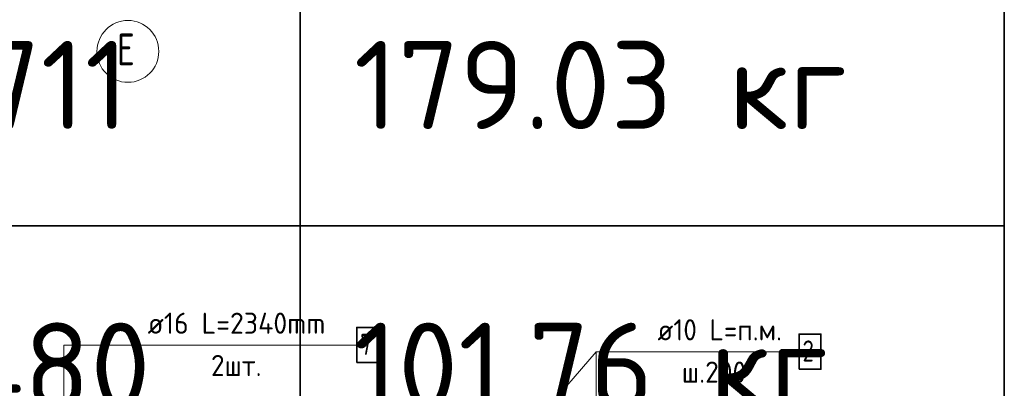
# Model space of a CAD drawing. Header units: metres. Extents: x -38 to 114, y -15 to 21.
# Tile 85 of 244: x 88.563 to 89.961, y -5.123 to -4.6. Entities that reach past the tile are written whole.
import ezdxf

# ---------------------------------------------------------------- set-up
doc = ezdxf.new("R2010")
doc.units = ezdxf.units.M
doc.linetypes.add('______5', pattern=[1.1, 0.8, -0.1, 0.1, -0.1])
for name, color, linetype, lineweight in [('XR$4$Арм. стержнями верхней зоны', 180, 'Continuous', 35), ('XR$4$Арм.стержн.горизонт. 1', 180, 'Continuous', 35), ('XR$4$ВК__отв в полу 1-2 эт', 220, 'Continuous', 25), ('XR$4$Осевая линия (1)', 7, '______5', 13), ('XR$6$Арм. стержнями верхней зоны', 180, 'Continuous', 35), ('XR$6$Арм.стержн.горизонт. 1', 180, 'Continuous', 35), ('XR$6$ВК__отв в полу 1-2 эт', 220, 'Continuous', 25), ('XR$6$Осевая линия (1)', 7, '______5', 13)]:
    doc.layers.add(name, color=color, linetype=linetype, lineweight=lineweight)
doc.styles.add('ISOCPEUR', font='txt')

msp = doc.modelspace()

# ---------------------------------------------------------------- linework, layer by layer
at = {"color": 7, "linetype": 'Continuous', "lineweight": 35, "transparency": 33554687}
for p, q in [((88.9614, -4.4927), (88.9614, -4.8927)), ((89.9614, -4.4927), (89.9614, -4.8927)), ((80.7114, -4.8927), (89.9614, -4.8927)), ((89.9614, -4.8927), (80.7114, -4.8927)), ((88.9614, -4.8927), (88.9614, -5.2927)), ((89.9614, -4.8927), (89.9614, -5.2927))]:
    msp.add_line(p, q, dxfattribs=at)
at = {"color": 7, "linetype": 'Continuous', "lineweight": 13, "transparency": 33554687}
msp.add_line((89.9614, -4.8927), (80.7114, -4.8927), dxfattribs=at)
at = {"layer": 'XR$4$Арм. стержнями верхней зоны', "color": 7, "linetype": 'Continuous', "lineweight": 13, "transparency": 33554687}
for q in [(89.6699, -5.0713), (89.3819, -5.2618)]:
    msp.add_line((89.3819, -5.0713), q, dxfattribs=at)
at = {"layer": 'XR$4$Арм. стержнями верхней зоны', "color": 7, "linetype": 'Continuous', "lineweight": 35, "transparency": 33554687}
msp.add_lwpolyline([(89.6699, -5.0963), (89.7009, -5.0963), (89.7009, -5.0463), (89.6699, -5.0463), (89.6699, -5.0963)], dxfattribs=at)
at = {"layer": 'XR$4$Арм.стержн.горизонт. 1', "color": 7, "linetype": 'Continuous', "lineweight": 13, "transparency": 33554687}
for q in [(89.0418, -5.0619), (88.6258, -5.2848), (88.6258, -5.2848)]:
    msp.add_line((88.6258, -5.0619), q, dxfattribs=at)
at = {"layer": 'XR$4$Арм.стержн.горизонт. 1', "color": 7, "linetype": 'Continuous', "lineweight": 35, "transparency": 33554687}
msp.add_lwpolyline([(89.0418, -5.0869), (89.0728, -5.0869), (89.0728, -5.0369), (89.0418, -5.0369), (89.0418, -5.0869)], dxfattribs=at)
at = {"layer": 'XR$4$ВК__отв в полу 1-2 эт', "color": 7, "linetype": 'Continuous', "lineweight": 13, "transparency": 33554687}
msp.add_line((89.2132, -5.2658), (89.3819, -5.0713), dxfattribs=at)
at = {"layer": 'XR$4$Осевая линия (1)', "color": 7, "linetype": 'Continuous', "lineweight": 13, "transparency": 33554687}
msp.add_circle((88.7167, -4.645), 0.0439, dxfattribs=at)
at = {"layer": 'XR$6$Арм. стержнями верхней зоны', "color": 7, "linetype": 'Continuous', "lineweight": 13, "transparency": 33554687}
for q in [(89.6699, -5.0713), (89.3819, -5.2618)]:
    msp.add_line((89.3819, -5.0713), q, dxfattribs=at)
at = {"layer": 'XR$6$Арм. стержнями верхней зоны', "color": 7, "linetype": 'Continuous', "lineweight": 35, "transparency": 33554687}
msp.add_lwpolyline([(89.6699, -5.0963), (89.7009, -5.0963), (89.7009, -5.0463), (89.6699, -5.0463), (89.6699, -5.0963)], dxfattribs=at)
at = {"layer": 'XR$6$Арм.стержн.горизонт. 1', "color": 7, "linetype": 'Continuous', "lineweight": 13, "transparency": 33554687}
for q in [(89.0418, -5.0619), (88.6258, -5.2848), (88.6258, -5.2848)]:
    msp.add_line((88.6258, -5.0619), q, dxfattribs=at)
at = {"layer": 'XR$6$Арм.стержн.горизонт. 1', "color": 7, "linetype": 'Continuous', "lineweight": 35, "transparency": 33554687}
msp.add_lwpolyline([(89.0418, -5.0869), (89.0728, -5.0869), (89.0728, -5.0369), (89.0418, -5.0369), (89.0418, -5.0869)], dxfattribs=at)
at = {"layer": 'XR$6$ВК__отв в полу 1-2 эт', "color": 7, "linetype": 'Continuous', "lineweight": 13, "transparency": 33554687}
msp.add_line((89.2132, -5.2658), (89.3819, -5.0713), dxfattribs=at)
at = {"layer": 'XR$6$Осевая линия (1)', "color": 7, "linetype": 'Continuous', "lineweight": 13, "transparency": 33554687}
msp.add_circle((88.7167, -4.645), 0.0439, dxfattribs=at)

# ---------------------------------------------------------------- texts
at = {"color": 7, "linetype": 'Continuous', "lineweight": 35, "transparency": 33554687, "char_height": 0.0625, "style": 'ISOCPEUR'}
for s, insert, width, attachment_point in [('\\A1;{\\fISOCPEUR|i0|b0;\\H0.125000;\\W1.000000;\\C7;179.03 кг}\\P', (89.0377, -4.6927), 0.758333, 4), ('\\A1;{\\fISOCPEUR|i0|b0;\\H0.125000;\\W1.000000;\\C7;4.711}\\P', (88.5464, -4.6927), 0.401471, 5), ('\\A1;{\\fISOCPEUR|i0|b0;\\H0.125000;\\W1.000000;\\C7;101.76 кг}\\P', (89.0377, -5.0927), 0.73125, 4), ('\\A1;{\\fISOCPEUR|i0|b0;\\H0.125000;\\W1.000000;\\C7;8.480}\\P', (88.5464, -5.0927), 0.458824, 5)]:
    msp.add_mtext(s, dxfattribs=dict(at, insert=insert, width=width, attachment_point=attachment_point))
at = {"layer": 'XR$4$Арм. стержнями верхней зоны', "color": 7, "linetype": 'Continuous', "lineweight": 25, "transparency": 33554687, "char_height": 0.03, "attachment_point": 7, "style": 'ISOCPEUR'}
for s, insert, width in [('\\W0.94;ø10 L=п.м.', (89.4689, -5.0553), 0.199983), ('\\W0.78;2', (89.6749, -5.0853), 0.032641), ('\\W0.95;ш.200 ', (89.5034, -5.1153), 0.1312)]:
    msp.add_mtext(s, dxfattribs=dict(at, insert=insert, width=width))
at = {"layer": 'XR$4$Арм.стержн.горизонт. 1', "color": 7, "linetype": 'Continuous', "lineweight": 25, "transparency": 33554687, "char_height": 0.03, "attachment_point": 7, "style": 'ISOCPEUR'}
for s, insert, width in [('\\W0.96;ø16 L=2340mm ', (88.7448, -5.0459), 0.296265), ('\\W0.78;7', (89.0468, -5.0759), 0.032641), ('\\W0.94;2шт. ', (88.8348, -5.1059), 0.116129)]:
    msp.add_mtext(s, dxfattribs=dict(at, insert=insert, width=width))
at = {"layer": 'XR$4$Осевая линия (1)', "color": 7, "linetype": 'Continuous', "lineweight": 13, "transparency": 33554687, "insert": (88.701, -4.6646), "char_height": 0.045, "width": 0.048961, "attachment_point": 7, "style": 'ISOCPEUR'}
msp.add_mtext('\\W0.78;Е', dxfattribs=at)
at = {"layer": 'XR$6$Арм. стержнями верхней зоны', "color": 7, "linetype": 'Continuous', "lineweight": 25, "transparency": 33554687, "char_height": 0.03, "attachment_point": 7, "style": 'ISOCPEUR'}
for s, insert, width in [('\\W0.94;ø10 L=п.м.', (89.4689, -5.0553), 0.199983), ('\\W0.78;2', (89.6749, -5.0853), 0.032641), ('\\W0.95;ш.200 ', (89.5034, -5.1153), 0.1312)]:
    msp.add_mtext(s, dxfattribs=dict(at, insert=insert, width=width))
at = {"layer": 'XR$6$Арм.стержн.горизонт. 1', "color": 7, "linetype": 'Continuous', "lineweight": 25, "transparency": 33554687, "char_height": 0.03, "attachment_point": 7, "style": 'ISOCPEUR'}
for s, insert, width in [('\\W0.96;ø16 L=2340mm ', (88.7448, -5.0459), 0.296265), ('\\W0.78;7', (89.0468, -5.0759), 0.032641), ('\\W0.94;2шт. ', (88.8348, -5.1059), 0.116129)]:
    msp.add_mtext(s, dxfattribs=dict(at, insert=insert, width=width))
at = {"layer": 'XR$6$Осевая линия (1)', "color": 7, "linetype": 'Continuous', "lineweight": 13, "transparency": 33554687, "insert": (88.701, -4.6646), "char_height": 0.045, "width": 0.048961, "attachment_point": 7, "style": 'ISOCPEUR'}
msp.add_mtext('\\W0.78;Е', dxfattribs=at)

doc.saveas('drawing.dxf')
